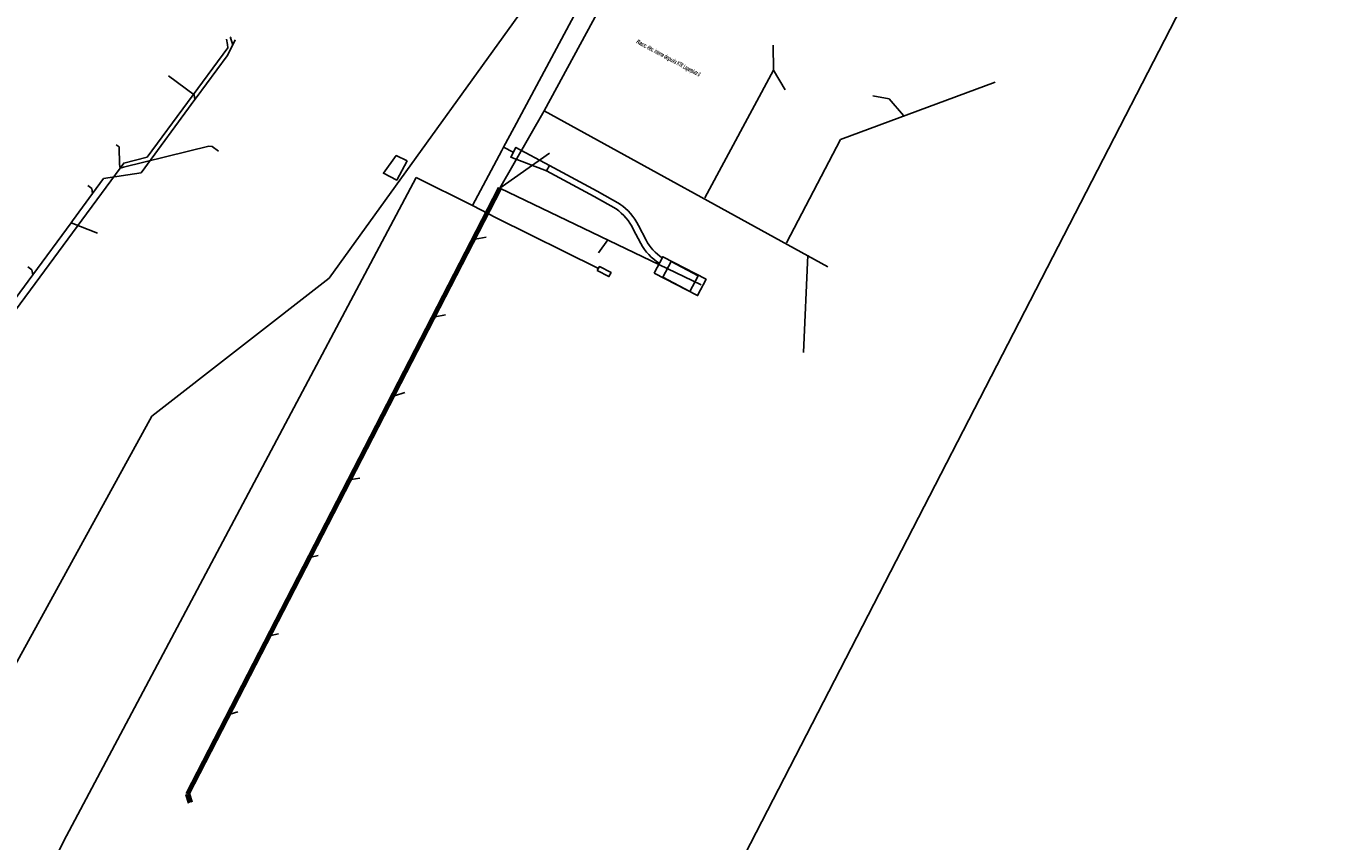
# Model space of a CAD drawing. Header units: metres. Extents: x 2695563 to 2696938, y 1260544 to 1262032.
# Tile 122 of 256: x 2696334 to 2696481, y 1261106 to 1261198. Entities that reach past the tile are written whole.
import ezdxf

# ---------------------------------------------------------------- set-up
doc = ezdxf.new("R2010")
doc.units = ezdxf.units.M
doc.header["$LTSCALE"] = 100
doc.linetypes.add('AUSGEZOGEN', pattern=[0])
doc.linetypes.add('STRICHLINIE2_S3', pattern=[0.25, 0.15, -0.1])
for name, color, linetype in [('CAD_Cadastre des conduites_Ouvrage _Ligne', 200, 'AUSGEZOGEN'), ('CAD_Cadastre des conduites_Ouvrage_Surface', 200, 'AUSGEZOGEN'), ('EU_Cadastre des conduites', 24, 'AUSGEZOGEN'), ('Réseau électrique_Cadastre des conduite_Bord du tracé', 1, 'AUSGEZOGEN'), ('Réseau électrique_Cadastre des conduite_Texte libre_Texte', 1, 'AUSGEZOGEN'), ('Réseau électrique_Cadastre des conduite_Tronçon de tracé', 1, 'AUSGEZOGEN'), ('Réseau électrique_Cadastre des conduites_Ouvrage_Surface-Ligne-Point', 1, 'AUSGEZOGEN'), ('TV_Cadastre des conduites_CONDUITE', 92, 'AUSGEZOGEN')]:
    doc.layers.add(name, color=color, linetype=linetype)
doc.styles.add('ARIALNARROW', font='ARIALN.TTF')
pattern_1 = [(0, (2703955, 1269100), (4050, 4050), [4050, -4050]), (90, (2703955, 1269100), (-4050, 4050), [4050, -4050])]
pattern_2 = [(0, (2708005, 1273150), (6075, 6075), [6075, -6075]), (90, (2708005, 1273150), (-6075, 6075), [6075, -6075])]

# ---------------------------------------------------------------- blocks, each defined once
blk = doc.blocks.new('COMPLEXOBJECT_1632')
at = {"layer": 'Réseau électrique_Cadastre des conduite_Bord du tracé', "color": 1, "linetype": 'AUSGEZOGEN', "transparency": 33554687}
for p, q in [((6401.81, 11175.52), (6402.68, 11173.87)), ((6403.26, 11174.28), (6402.39, 11175.92)), ((6404.78, 11171.63), (6405.1, 11172.25))]:
    blk.add_line(p, q, dxfattribs=at)
blk.add_lwpolyline([(6400.3, 11178.38), (6397.68, 11179.86), (6392.26, 11182.77), (6391.93, 11182.16), (6397.35, 11179.24), (6399.85, 11177.83)], dxfattribs=at)
for centre, radius, start, end in [((6396.51, 11173), 5.87, 25.4941, 55.3634), ((6396.73, 11173.22), 6.27, 25.5554, 55.3698), ((6408.09, 11176.82), 5.46, 207.7983, 236.8784), ((6408.04, 11176.79), 6.11, 208.5942, 237.7089)]:
    blk.add_arc(centre, radius, start, end, dxfattribs=at)

msp = doc.modelspace()

# ---------------------------------------------------------------- hatches: boundary and pattern name
at = {"layer": 'CAD_Cadastre des conduites_Ouvrage_Surface', "transparency": 33554687}
h = msp.add_hatch(dxfattribs=at)
h.set_pattern_fill('MUSTER', color=200, scale=4050, style=0, pattern_type=2)
h.set_pattern_definition(pattern_1)
h.paths.add_polyline_path([(2696377, 1261183.1), (2696375.78, 1261183.7), (2696374.31, 1261181.7), (2696375.83, 1261180.92)], flags=0)
at = {"layer": 'Réseau électrique_Cadastre des conduite_Bord du tracé', "lineweight": 18, "transparency": 33554687}
h = msp.add_hatch(dxfattribs=at)
h.set_pattern_fill('MUSTER', color=1, scale=6075, style=0, pattern_type=2)
h.set_pattern_definition(pattern_2)
h.paths.add_polyline_path([(2696393.23, 1261182.58), (2696389.4, 1261184.63), (2696388.81, 1261183.53), (2696392.9, 1261181.97)], flags=0)
h = msp.add_hatch(dxfattribs=at)
h.set_pattern_fill('MUSTER', color=1, scale=6075, style=0, pattern_type=2)
h.set_pattern_definition(pattern_2)
h.paths.add_polyline_path([(2696406.07, 1261172.06), (2696406, 1261172.11), (2696405.92, 1261172.16), (2696405.85, 1261172.21), (2696405.78, 1261172.27), (2696405.71, 1261172.32), (2696405.64, 1261172.38), (2696405.57, 1261172.43), (2696405.5, 1261172.49), (2696405.43, 1261172.55), (2696405.37, 1261172.61), (2696405.3, 1261172.67), (2696405.24, 1261172.73), (2696405.17, 1261172.8), (2696405.11, 1261172.86), (2696405.05, 1261172.93), (2696404.99, 1261172.99), (2696404.93, 1261173.06), (2696404.87, 1261173.13), (2696404.82, 1261173.2), (2696404.76, 1261173.27), (2696404.71, 1261173.34), (2696404.65, 1261173.41), (2696404.6, 1261173.48), (2696404.55, 1261173.55), (2696404.5, 1261173.63), (2696404.45, 1261173.7), (2696404.4, 1261173.78), (2696404.36, 1261173.85), (2696404.31, 1261173.93), (2696404.27, 1261174.01), (2696404.23, 1261174.09), (2696403.36, 1261175.73), (2696403.32, 1261175.83), (2696403.27, 1261175.92), (2696403.22, 1261176.01), (2696403.17, 1261176.1), (2696403.12, 1261176.2), (2696403.06, 1261176.29), (2696403.01, 1261176.38), (2696402.95, 1261176.46), (2696402.89, 1261176.55), (2696402.83, 1261176.64), (2696402.77, 1261176.72), (2696402.71, 1261176.81), (2696402.64, 1261176.89), (2696402.58, 1261176.97), (2696402.51, 1261177.06), (2696402.44, 1261177.14), (2696402.37, 1261177.21), (2696402.3, 1261177.29), (2696402.23, 1261177.37), (2696402.15, 1261177.44), (2696402.08, 1261177.52), (2696402, 1261177.59), (2696401.93, 1261177.66), (2696401.85, 1261177.73), (2696401.77, 1261177.8), (2696401.69, 1261177.87), (2696401.61, 1261177.94), (2696401.52, 1261178), (2696401.44, 1261178.06), (2696401.35, 1261178.13), (2696401.27, 1261178.19), (2696398.65, 1261179.67), (2696393.23, 1261182.58), (2696392.9, 1261181.97), (2696398.31, 1261179.05), (2696400.82, 1261177.64), (2696400.9, 1261177.58), (2696400.98, 1261177.52), (2696401.06, 1261177.46), (2696401.13, 1261177.4), (2696401.21, 1261177.34), (2696401.29, 1261177.28), (2696401.36, 1261177.21), (2696401.43, 1261177.15), (2696401.51, 1261177.08), (2696401.58, 1261177.01), (2696401.65, 1261176.94), (2696401.72, 1261176.87), (2696401.78, 1261176.8), (2696401.85, 1261176.73), (2696401.92, 1261176.65), (2696401.98, 1261176.58), (2696402.04, 1261176.5), (2696402.1, 1261176.42), (2696402.16, 1261176.35), (2696402.22, 1261176.27), (2696402.28, 1261176.19), (2696402.34, 1261176.1), (2696402.39, 1261176.02), (2696402.44, 1261175.94), (2696402.5, 1261175.86), (2696402.55, 1261175.77), (2696402.6, 1261175.69), (2696402.64, 1261175.6), (2696402.69, 1261175.51), (2696402.73, 1261175.42), (2696402.78, 1261175.33), (2696403.65, 1261173.68), (2696403.7, 1261173.59), (2696403.75, 1261173.51), (2696403.8, 1261173.42), (2696403.85, 1261173.34), (2696403.91, 1261173.25), (2696403.96, 1261173.17), (2696404.02, 1261173.09), (2696404.08, 1261173.01), (2696404.14, 1261172.92), (2696404.2, 1261172.85), (2696404.26, 1261172.77), (2696404.33, 1261172.69), (2696404.39, 1261172.61), (2696404.46, 1261172.54), (2696404.52, 1261172.46), (2696404.59, 1261172.39), (2696404.66, 1261172.32), (2696404.73, 1261172.25), (2696404.8, 1261172.18), (2696404.88, 1261172.11), (2696404.95, 1261172.04), (2696405.03, 1261171.98), (2696405.1, 1261171.91), (2696405.18, 1261171.85), (2696405.26, 1261171.79), (2696405.34, 1261171.73), (2696405.42, 1261171.67), (2696405.5, 1261171.61), (2696405.58, 1261171.55), (2696405.67, 1261171.5), (2696405.75, 1261171.44)], flags=0)
at = {"layer": 'Réseau électrique_Cadastre des conduites_Ouvrage_Surface-Ligne-Point', "lineweight": 18, "transparency": 33554687}
h = msp.add_hatch(dxfattribs=at)
h.set_pattern_fill('MUSTER', color=1, scale=4050, style=0, pattern_type=2)
h.set_pattern_definition(pattern_1)
h.paths.add_polyline_path([(2696405.17, 1261170.32), (2696410.11, 1261167.75), (2696411.08, 1261169.61), (2696406.13, 1261172.18)], flags=0)
h = msp.add_hatch(dxfattribs=at)
h.set_pattern_fill('MUSTER', color=1, scale=2025, style=0, pattern_type=2)
h.set_pattern_definition([(0, (2699905, 1265050), (2025, 2025), [2025, -2025]), (90, (2699905, 1265050), (-2025, 2025), [2025, -2025])])
h.paths.add_polyline_path([(2696398.68, 1261170.63), (2696400.01, 1261169.93), (2696400.25, 1261170.37), (2696398.92, 1261171.07)], flags=0)

# ---------------------------------------------------------------- linework, layer by layer
at = {"layer": 'CAD_Cadastre des conduites_Ouvrage _Ligne', "color": 200, "linetype": 'STRICHLINIE2_S3', "transparency": 33554687}
msp.add_lwpolyline([(2696377, 1261183.1), (2696375.78, 1261183.7), (2696374.31, 1261181.7), (2696375.83, 1261180.92), (2696377, 1261183.1)], close=True, dxfattribs=at)
at = {"layer": 'CAD_Cadastre des conduites_Ouvrage_Surface', "color": 255, "transparency": 33554687}
msp.add_lwpolyline([(2696377, 1261183.1), (2696375.78, 1261183.7), (2696374.31, 1261181.7), (2696375.83, 1261180.92), (2696377, 1261183.1)], close=True, dxfattribs=at)
at = {"layer": 'EU_Cadastre des conduites', "color": 24, "linetype": 'AUSGEZOGEN', "transparency": 33554687}
for p, q in [((2696356.44, 1261196.98), (2696356.53, 1261196.35)), ((2696418.73, 1261196.27), (2696418.74, 1261193.43)), ((2696418.74, 1261193.43), (2696410.93, 1261178.89)), ((2696420.1, 1261191.21), (2696418.74, 1261193.43)), ((2696387.59, 1261180.01), (2696392.64, 1261188.82)), ((2696424.94, 1261171.03), (2696392.64, 1261188.82)), ((2696355.52, 1261184.23), (2696354.8, 1261184.76)), ((2696393.25, 1261183.99), (2696387.59, 1261180.01)), ((2696344.31, 1261182.29), (2696329.03, 1261161.56)), ((2696410.5, 1261168.98), (2696387.59, 1261180.01)), ((2696341.74, 1261174.88), (2696338.72, 1261176.06)), ((2696386.01, 1261174.42), (2696384.75, 1261174.18)), ((2696398.81, 1261172.61), (2696399.89, 1261174.12)), ((2696422.16, 1261161.29), (2696422.66, 1261172.36)), ((2696381.38, 1261165.56), (2696380.21, 1261165.35)), ((2696376.74, 1261156.7), (2696375.56, 1261156.34)), ((2696371.64, 1261146.95), (2696370.63, 1261146.79)), ((2696366.89, 1261138.15), (2696366.08, 1261137.97)), ((2696362.37, 1261129.22), (2696361.48, 1261129.02)), ((2696357.72, 1261120.35), (2696356.87, 1261120.08))]:
    msp.add_line(p, q, dxfattribs=at)
at = {"layer": 'EU_Cadastre des conduites', "linetype": 'AUSGEZOGEN', "transparency": 33554687}
for p, q in [((2696387.44, 1261180.09), (2696351.85, 1261111.04)), ((2696387.46, 1261180.08), (2696351.87, 1261111.03)), ((2696387.48, 1261180.07), (2696351.88, 1261111.02)), ((2696387.71, 1261179.95), (2696352.12, 1261110.9)), ((2696387.72, 1261179.94), (2696352.13, 1261110.89)), ((2696387.74, 1261179.93), (2696352.15, 1261110.88)), ((2696352.1, 1261109.94), (2696351.79, 1261110.89)), ((2696352.11, 1261109.94), (2696351.81, 1261110.9)), ((2696352.13, 1261109.95), (2696351.83, 1261110.9)), ((2696352.48, 1261110.06), (2696352.17, 1261111.01)), ((2696352.5, 1261110.06), (2696352.19, 1261111.02)), ((2696352.51, 1261110.07), (2696352.21, 1261111.03))]:
    msp.add_line(p, q, dxfattribs=at)
at = {"layer": 'EU_Cadastre des conduites', "color": 255, "transparency": 33554687}
for p in [(2696387.59, 1261180.01), (2696352.31, 1261110)]:
    msp.add_line(p, (2696352, 1261110.96), dxfattribs=at)
at = {"layer": 'EU_Cadastre des conduites', "color": 24, "linetype": 'AUSGEZOGEN', "transparency": 33554687}
for points in [[(2696412.68, 1261222.05), (2696401.54, 1261205.3), (2696392.64, 1261188.82)], [(2696356.53, 1261196.35), (2696356.58, 1261196), (2696347.38, 1261183.51), (2696344.72, 1261182.85), (2696344.31, 1261182.29)], [(2696357.42, 1261196.88), (2696357.15, 1261196.33), (2696356.52, 1261195.06), (2696352.99, 1261190.28)], [(2696356.94, 1261197.23), (2696356.88, 1261197.13), (2696357.15, 1261196.33)], [(2696349.83, 1261192.8), (2696352.76, 1261190.64), (2696352.84, 1261190.08)], [(2696443.99, 1261192.06), (2696426.39, 1261185.54), (2696420.25, 1261173.75)], [(2696352.99, 1261190.28), (2696352.84, 1261190.08), (2696346.7, 1261181.73), (2696342.43, 1261181.09), (2696341.18, 1261179.39), (2696338.89, 1261176.28)], [(2696430.08, 1261190.5), (2696431.92, 1261190.19), (2696433.57, 1261188.28)], [(2696343.87, 1261184.93), (2696344.19, 1261184.69), (2696344.25, 1261182.68), (2696344.31, 1261182.29)], [(2696354.8, 1261184.76), (2696354.42, 1261184.77), (2696344.7, 1261182.38), (2696344.31, 1261182.29)], [(2696340.62, 1261180.3), (2696341.09, 1261179.95), (2696341.18, 1261179.39)], [(2696338.89, 1261176.28), (2696338.72, 1261176.06), (2696334.36, 1261170.13), (2696324.93, 1261157.33), (2696321.43, 1261152.58), (2696318.63, 1261148.79), (2696318.48, 1261148.42)], [(2696333.79, 1261171.04), (2696334.27, 1261170.69), (2696334.36, 1261170.13)]]:
    msp.add_lwpolyline(points, dxfattribs=at)
at = {"layer": 'Réseau électrique_Cadastre des conduite_Bord du tracé', "color": 1, "linetype": 'AUSGEZOGEN', "transparency": 33554687}
msp.add_lwpolyline([(2696393.23, 1261182.58), (2696389.4, 1261184.63), (2696388.81, 1261183.53), (2696392.9, 1261181.97), (2696393.23, 1261182.58)], close=True, dxfattribs=at)
at = {"layer": 'Réseau électrique_Cadastre des conduite_Tronçon de tracé', "color": 1, "linetype": 'AUSGEZOGEN', "transparency": 33554687}
for p, q in [((2696389.46, 1261187.39), (2696406.98, 1261220.17)), ((2696388.22, 1261185.08), (2696389.46, 1261187.39)), ((2696384.46, 1261178.03), (2696387.79, 1261184.27)), ((2696387.79, 1261184.27), (2696388.01, 1261184.67)), ((2696388.01, 1261184.67), (2696388.22, 1261185.08)), ((2696389.11, 1261184.08), (2696388.01, 1261184.67)), ((2696378.03, 1261181.21), (2696384.46, 1261178.03)), ((2696384.46, 1261178.03), (2696387.16, 1261176.61)), ((2696387.16, 1261176.61), (2696398.8, 1261170.85))]:
    msp.add_line(p, q, dxfattribs=at)
msp.add_lwpolyline([(2696304.85, 1261029.08), (2696335.37, 1261084.55), (2696329.29, 1261087.83), (2696337.86, 1261105.57), (2696378.03, 1261181.21)], dxfattribs=at)
at = {"layer": 'Réseau électrique_Cadastre des conduites_Ouvrage_Surface-Ligne-Point', "color": 1, "linetype": 'AUSGEZOGEN', "transparency": 33554687}
for points in [[(2696405.17, 1261170.32), (2696410.11, 1261167.75), (2696411.08, 1261169.61), (2696406.13, 1261172.18), (2696405.17, 1261170.32)], [(2696398.68, 1261170.63), (2696400.01, 1261169.93), (2696400.25, 1261170.37), (2696398.92, 1261171.07), (2696398.68, 1261170.63)], [(2696407.08, 1261171.64), (2696406.15, 1261169.86), (2696409.24, 1261168.23), (2696410.18, 1261170), (2696407.08, 1261171.64)]]:
    msp.add_lwpolyline(points, close=True, dxfattribs=at)
at = {"layer": 'TV_Cadastre des conduites_CONDUITE', "color": 92, "linetype": 'AUSGEZOGEN', "transparency": 33554687}
for points in [[(2696677.04, 1261629.23), (2696658.1, 1261573.98), (2696530.87, 1261328), (2696408.49, 1261090.51), (2696318.83, 1260920.87), (2696318.83, 1260899.06), (2696246.12, 1260788.79)], [(2696308.91, 1261083.05), (2696347.93, 1261154.01), (2696368.12, 1261169.76), (2696395.53, 1261207.75), (2696399.63, 1261218.39), (2696401.53, 1261223.62)]]:
    msp.add_lwpolyline(points, dxfattribs=at)

# ---------------------------------------------------------------- block references
at = {"layer": 'Réseau électrique_Cadastre des conduite_Bord du tracé', "color": 1, "linetype": 'AUSGEZOGEN', "lineweight": -3, "transparency": 33554687}
msp.add_blockref('COMPLEXOBJECT_1632', (2690000.97, 1249999.81), dxfattribs=at)

# ---------------------------------------------------------------- texts
at = {"layer": 'Réseau électrique_Cadastre des conduite_Texte libre_Texte', "color": 1, "transparency": 33554687, "insert": (2696406.74, 1261194.77), "char_height": 0.5075, "width": 12, "attachment_point": 5, "rotation": 331.8057, "style": 'ARIALNARROW'}
msp.add_mtext('\\A1;{\\fArial Narrow|b1|i1|c0|p34;\\W0.7;Racc\\W0.49;. élec. interne d\\W0.7;epuis\\W0.49; KTK Lagerplatz 6}', dxfattribs=at)

doc.saveas('drawing.dxf')
